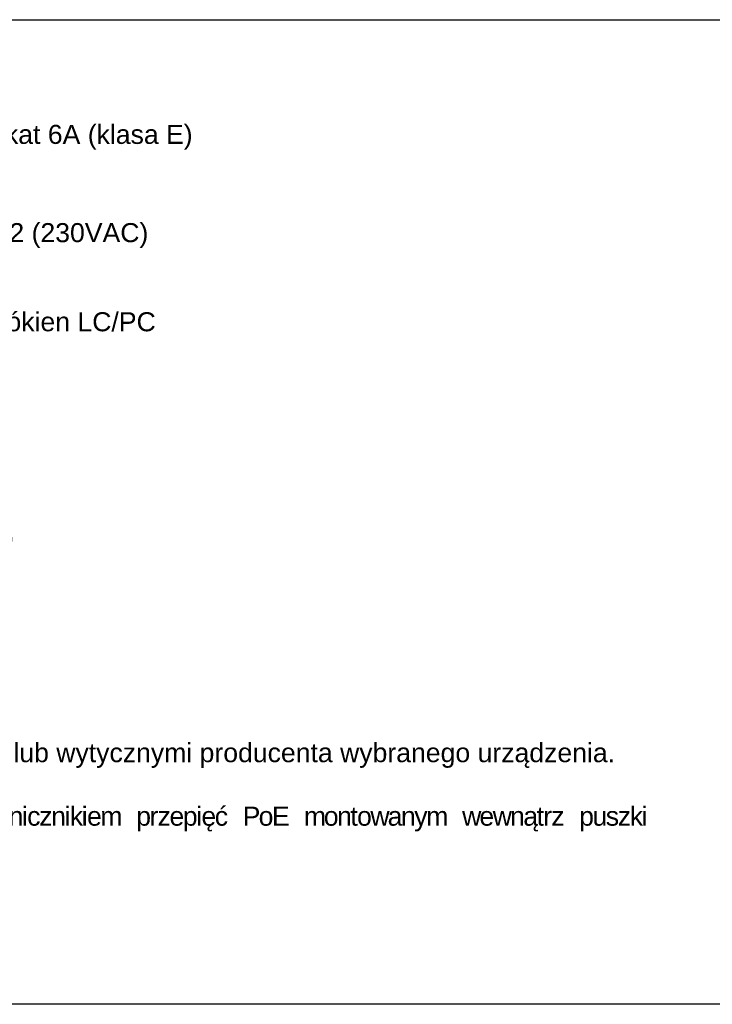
# Model space of a CAD drawing. Header units: millimetres. Extents: x 83969 to 163860, y -22594 to 4849.
# Tile 2 of 108: x 163430 to 163455, y -21468 to -21431. Entities that reach past the tile are written whole.
import ezdxf

# ---------------------------------------------------------------- set-up
doc = ezdxf.new("R2010")
doc.units = ezdxf.units.MM
doc.layers.add('! PT Opisy Legenda 2', color=7, linetype='Continuous')
doc.styles.add('Arial', font='arial.ttf')

msp = doc.modelspace()

# ---------------------------------------------------------------- linework, layer by layer
at = {"layer": '! PT Opisy Legenda 2'}
msp.add_lwpolyline([(163402.425, -21431.458), (163456.253, -21431.458), (163456.253, -21467.631), (163402.425, -21467.631)], close=True, dxfattribs=at)

# ---------------------------------------------------------------- texts
at = {"layer": '! PT Opisy Legenda 2', "style": 'Arial'}
for s, p in [('Kabel teleinformatyczny  F/UTP kat 6A (klasa E) ', (163415.102, -21436.021)), ('Kabel zasilający N2XH 3x2,5mm2 (230VAC)', (163415.102, -21439.631)), ('Kabel światłowodowy OS2 12 włókien LC/PC', (163415.102, -21442.905))]:
    msp.add_text(s, height=0.7, dxfattribs=at).set_placement(p)
at = {"layer": '! PT Opisy Legenda 2', "insert": (163404.653, -21446.366), "char_height": 0.7, "width": 47.93157, "attachment_point": 1, "style": 'Arial'}
msp.add_mtext('UWAGI:\\P\\pxqj;-Szafa RACK GPD 27U, 600x600, stojąca\\P Szafa PPD 20U, 600x600, wisząca\\P -Rysunek rozpatrywać łącznie z rysunkami innych branż,\\P{\\T0.9;-}Budynek zaliczany jest do kategorii zagrożenia ludzi:\\P  Strefa 1-6: PM,\\P  Strefa 7: ZLIII, \\Pkable powinny spełniać wymagania klasy CPR: \\P   *Układane pojedynczo: Eca\\P   *Układane w wiązkach: Eca\\P-Wszystkie urządzenia  należy podłączyć zgodnie z DTR lub wytycznymi producenta wybranego urządzenia.\\P-W szafie RACK pozostawić min. 20% rezerwy miejsca.\\P{\\T0.9;-Kamery zewnętrzne należy dodatkowo zabezpieczyć ogranicznikiem przepięć PoE montowanym wewnątrz puszki przyłączeniowej kamery.\\P\\P\\pq*;}\\P   ', dxfattribs=at)

doc.saveas('drawing.dxf')
